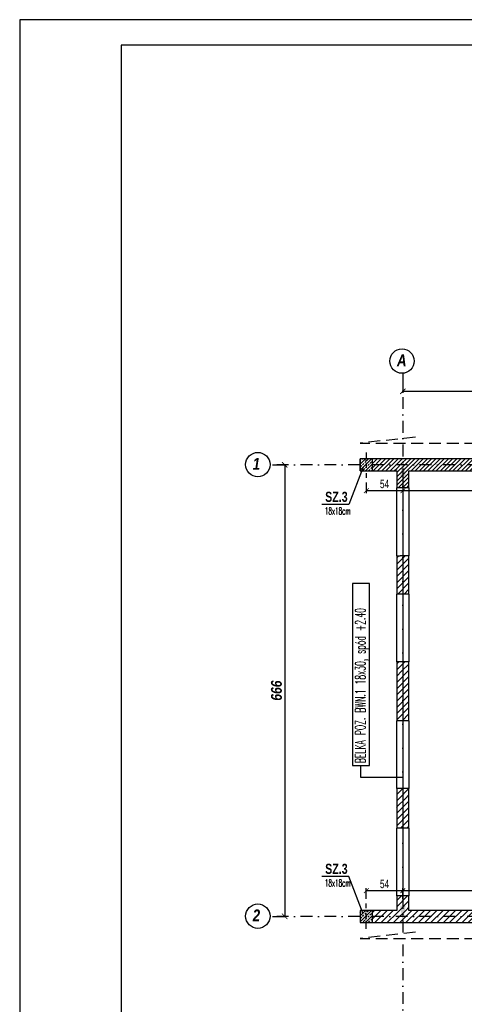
# Model space of a CAD drawing. Extents: x 10476 to 23681, y -304923 to -300723.
# Tile 7 of 25: x 14632 to 15288, y -302175 to -300723. Entities that reach past the tile are written whole.
import ezdxf

# ---------------------------------------------------------------- set-up
doc = ezdxf.new("R2010")
doc.units = 0
doc.header["$MEASUREMENT"] = 0
doc.linetypes.add('DASH', pattern=[0.75, 0.5, -0.25])
doc.linetypes.add('DASHDOT', pattern=[1, 0.5, -0.25, 0, -0.25])
doc.layers.get('0').update_dxf_attribs({"linetype": 'CONTINUOUS'})
doc.layers.get('DEFPOINTS').update_dxf_attribs({"linetype": 'CONTINUOUS'})
doc.styles.add('GRYF', font='arialbd.ttf', dxfattribs={"width": 0.8})
doc.styles.add('kursywa', font='arialbi.ttf', dxfattribs={"width": 0.8})
doc.styles.add('RAMKA', font='arial.ttf', dxfattribs={"width": 0.7})
doc.styles.get("Standard").update_dxf_attribs({"font": 'txt.shx', "width": 0.6})
doc.dimstyles.new('1-100', dxfattribs={"dimscale": 4, "dimtxt": 4, "dimasz": 2, "dimexe": 0.5, "dimexo": 1, "dimgap": 1, "dimtad": 1, "dimdec": 0, "dimrnd": 0.1, "dimdsep": 46, "dimtxsty": 'kursywa', "dimblk": 'ARCHTICK', "dimcen": 0, "dimclrd": 2, "dimclre": 2, "dimclrt": 7, "dimazin": 2, "dimtfac": 1, "dimtdec": 0, "dimtix": 1, "dimtmove": 0, "dimatfit": 3, "dimfxl": 1, "dimtolj": 1, "dimarcsym": 0})
doc.dimstyles.new('1-50', dxfattribs={"dimscale": 6.5, "dimtxt": 2, "dimasz": 1, "dimexe": 0.5, "dimexo": 1, "dimgap": 0.5, "dimtad": 1, "dimrnd": 0.5, "dimdsep": 46, "dimtxsty": 'RAMKA', "dimblk": 'ARCHTICK', "dimcen": 0, "dimclrd": 2, "dimclre": 2, "dimclrt": 7, "dimadec": 0, "dimazin": 2, "dimtfac": 1, "dimtix": 1, "dimtmove": 0, "dimatfit": 3, "dimfxl": 1, "dimtolj": 1, "dimarcsym": 0})
doc.dimstyles.new('1-75', dxfattribs={"dimscale": 7, "dimtxt": 1.8, "dimasz": 1, "dimexe": 0.5, "dimexo": 1, "dimgap": 0.5, "dimtad": 1, "dimrnd": 0.5, "dimdsep": 46, "dimtxsty": 'RAMKA', "dimblk": 'ARCHTICK', "dimcen": 0, "dimclrd": 2, "dimclre": 2, "dimclrt": 7, "dimadec": 0, "dimazin": 2, "dimtfac": 1, "dimtix": 1, "dimtmove": 0, "dimatfit": 3, "dimfxl": 1, "dimtolj": 1, "dimarcsym": 0})
doc.dimstyles.new('podciągi', dxfattribs={"dimscale": 0, "dimtxt": 0.0001, "dimasz": 25, "dimexe": 0, "dimexo": 0, "dimgap": 0.6, "dimtad": 1, "dimdec": 4, "dimrnd": 0.1, "dimdsep": 46, "dimtxsty": 'Standard', "dimcen": 0, "dimclrd": 1, "dimclre": 2, "dimclrt": 2, "dimadec": 0, "dimazin": 0, "dimtfac": 1, "dimtdec": 4, "dimtix": 1, "dimtmove": 0, "dimatfit": 3, "dimfxl": 1, "dimtolj": 1, "dimarcsym": 0})
pattern_1 = [(45, (-120554.61, -269893.226), (-4.5961939, 4.5961939), [])]
pattern_2 = [(45, (-4907.22, 0), (-3.09359217, 3.09359217), [])]

# ---------------------------------------------------------------- blocks, each defined once
blk = doc.blocks.new('_ArchTick')
at = {"color": 0, "linetype": 'Continuous', "const_width": 0.15}
blk.add_lwpolyline([(-0.5, -0.5), (0.5, 0.5)], dxfattribs=at)
blk = doc.blocks.new('*D10')
at = {"color": 2, "lineweight": -2, "ltscale": 35, "transparency": 16777216}
for p, q in [((15004.7, -301379.1), (15024.8, -301379.1)), ((15022.8, -301379.1), (15022.8, -302045.1)), ((15004.7, -302045.1), (15024.8, -302045.1))]:
    blk.add_line(p, q, dxfattribs=at)
at = {"layer": 'DEFPOINTS', "color": 0, "ltscale": 35, "transparency": 16777216}
for p in [(15000.7, -301379.1), (15000.7, -302045.1), (15022.8, -302045.1)]:
    blk.add_point(p, dxfattribs=at)
at = {"color": 2, "lineweight": -2, "ltscale": 35, "transparency": 16777216, "xscale": 8, "yscale": 8, "zscale": 8}
for p, rotation in [((15022.8, -301379.1), 90), ((15022.8, -302045.1), 270)]:
    blk.add_blockref('_ArchTick', p, dxfattribs=dict(at, rotation=rotation))
at = {"color": 7, "ltscale": 35, "transparency": 16777216, "insert": (15010.7, -301712.1), "char_height": 16, "attachment_point": 5, "rotation": 90, "style": 'kursywa'}
blk.add_mtext('\\A1;666', dxfattribs=at)
blk = doc.blocks.new('*D12')
at = {"color": 2, "lineweight": -2, "ltscale": 35, "transparency": 16777216}
for p, q in [((15197.2, -301256.8), (15197.2, -301272.7)), ((16858.2, -301256.8), (16858.2, -301272.7)), ((15197.2, -301270.7), (16858.2, -301270.7))]:
    blk.add_line(p, q, dxfattribs=at)
at = {"layer": 'DEFPOINTS', "color": 0, "ltscale": 35, "transparency": 16777216}
for p in [(15197.2, -301252.8), (16858.2, -301252.8), (16858.2, -301270.7)]:
    blk.add_point(p, dxfattribs=at)
at = {"color": 2, "lineweight": -2, "ltscale": 35, "transparency": 16777216, "xscale": 8, "yscale": 8, "zscale": 8, "rotation": 180}
blk.add_blockref('_ArchTick', (15197.2, -301270.7), dxfattribs=at)
at = {"color": 2, "lineweight": -2, "ltscale": 35, "transparency": 16777216, "xscale": 8, "yscale": 8, "zscale": 8}
blk.add_blockref('_ArchTick', (16858.2, -301270.7), dxfattribs=at)
at = {"color": 7, "ltscale": 35, "transparency": 16777216, "insert": (16027.7, -301258.5), "char_height": 16, "attachment_point": 5, "style": 'kursywa'}
blk.add_mtext('\\A1;1661', dxfattribs=at)
blk = doc.blocks.new('*D15')
at = {"color": 1, "lineweight": -2, "ltscale": 35, "transparency": 16777216}
blk.add_line((15197.2, -301395.1), (15197.2, -302029.1), dxfattribs=at)
at = {"color": 1, "ltscale": 35, "transparency": 16777216}
for points in [[(15193.1, -301395.1), (15201.4, -301395.1), (15197.2, -301370.1)], [(15193.1, -302029.1), (15201.4, -302029.1), (15197.2, -302054.1)]]:
    blk.add_solid(points, dxfattribs=at)
at = {"layer": 'DEFPOINTS', "color": 0, "ltscale": 35, "transparency": 16777216}
for p in [(15197.2, -301370.1), (15197.2, -302054.1), (15197.2, -302054.1)]:
    blk.add_point(p, dxfattribs=at)
at = {"color": 2, "ltscale": 35, "transparency": 16777216, "insert": (15196.6, -301712.1), "char_height": 0.0001, "attachment_point": 5, "rotation": 90}
blk.add_mtext('\\A1;684', dxfattribs=at)
blk = doc.blocks.new('*D74')
at = {"color": 2, "lineweight": -2, "ltscale": 35, "transparency": 16777216}
for p, q in [((15143.2, -302019), (15143.2, -302003.6)), ((15143.2, -302007.1), (15197.2, -302007.1)), ((15197.2, -302019), (15197.2, -302003.6))]:
    blk.add_line(p, q, dxfattribs=at)
at = {"layer": 'DEFPOINTS', "color": 0, "ltscale": 35, "transparency": 16777216}
for p in [(15197.2, -302007.1), (15143.2, -302026), (15197.2, -302026)]:
    blk.add_point(p, dxfattribs=at)
at = {"color": 2, "lineweight": -2, "ltscale": 35, "transparency": 16777216, "xscale": 7, "yscale": 7, "zscale": 7, "rotation": 180}
blk.add_blockref('_ArchTick', (15143.2, -302007.1), dxfattribs=at)
at = {"color": 2, "lineweight": -2, "ltscale": 35, "transparency": 16777216, "xscale": 7, "yscale": 7, "zscale": 7}
blk.add_blockref('_ArchTick', (15197.2, -302007.1), dxfattribs=at)
at = {"color": 7, "ltscale": 35, "transparency": 16777216, "insert": (15170.2, -301997.2), "char_height": 12.6, "attachment_point": 5, "style": 'RAMKA'}
blk.add_mtext('\\A1;54', dxfattribs=at)
blk = doc.blocks.new('*D75')
at = {"color": 2, "lineweight": -2, "ltscale": 35, "transparency": 16777216}
for p, q in [((15197.2, -302019), (15197.2, -302003.6)), ((15197.2, -302007.1), (15727.7, -302007.1)), ((15727.7, -302019), (15727.7, -302003.6))]:
    blk.add_line(p, q, dxfattribs=at)
at = {"layer": 'DEFPOINTS', "color": 0, "ltscale": 35, "transparency": 16777216}
for p in [(15727.7, -302007.1), (15197.2, -302026), (15727.7, -302026)]:
    blk.add_point(p, dxfattribs=at)
at = {"color": 2, "lineweight": -2, "ltscale": 35, "transparency": 16777216, "xscale": 7, "yscale": 7, "zscale": 7, "rotation": 180}
blk.add_blockref('_ArchTick', (15197.2, -302007.1), dxfattribs=at)
at = {"color": 2, "lineweight": -2, "ltscale": 35, "transparency": 16777216, "xscale": 7, "yscale": 7, "zscale": 7}
blk.add_blockref('_ArchTick', (15727.7, -302007.1), dxfattribs=at)
at = {"color": 7, "ltscale": 35, "transparency": 16777216, "insert": (15462.5, -301997.1), "char_height": 12.6, "attachment_point": 5, "style": 'RAMKA'}
blk.add_mtext('\\A1;530.5', dxfattribs=at)
blk = doc.blocks.new('*D85')
at = {"color": 2, "lineweight": -2, "ltscale": 35, "transparency": 16777216}
for p, q in [((15143.2, -301405.3), (15143.2, -301420.7)), ((15143.2, -301417.2), (15197.2, -301417.2)), ((15197.2, -301405.3), (15197.2, -301420.7))]:
    blk.add_line(p, q, dxfattribs=at)
at = {"layer": 'DEFPOINTS', "color": 0, "ltscale": 35, "transparency": 16777216}
for p in [(15143.2, -301398.3), (15197.2, -301398.3), (15197.2, -301417.2)]:
    blk.add_point(p, dxfattribs=at)
at = {"color": 2, "lineweight": -2, "ltscale": 35, "transparency": 16777216, "xscale": 7, "yscale": 7, "zscale": 7, "rotation": 180}
blk.add_blockref('_ArchTick', (15143.2, -301417.2), dxfattribs=at)
at = {"color": 2, "lineweight": -2, "ltscale": 35, "transparency": 16777216, "xscale": 7, "yscale": 7, "zscale": 7}
blk.add_blockref('_ArchTick', (15197.2, -301417.2), dxfattribs=at)
at = {"color": 7, "ltscale": 35, "transparency": 16777216, "insert": (15170.2, -301407.3), "char_height": 12.6, "attachment_point": 5, "style": 'RAMKA'}
blk.add_mtext('\\A1;54', dxfattribs=at)
blk = doc.blocks.new('*D86')
at = {"color": 2, "lineweight": -2, "ltscale": 35, "transparency": 16777216}
for p, q in [((15197.2, -301405.3), (15197.2, -301420.7)), ((15197.2, -301417.2), (15631, -301417.2)), ((15631, -301405.3), (15631, -301420.7))]:
    blk.add_line(p, q, dxfattribs=at)
at = {"layer": 'DEFPOINTS', "color": 0, "ltscale": 35, "transparency": 16777216}
for p in [(15197.2, -301398.3), (15631, -301398.3), (15631, -301417.2)]:
    blk.add_point(p, dxfattribs=at)
at = {"color": 2, "lineweight": -2, "ltscale": 35, "transparency": 16777216, "xscale": 7, "yscale": 7, "zscale": 7, "rotation": 180}
blk.add_blockref('_ArchTick', (15197.2, -301417.2), dxfattribs=at)
at = {"color": 2, "lineweight": -2, "ltscale": 35, "transparency": 16777216, "xscale": 7, "yscale": 7, "zscale": 7}
blk.add_blockref('_ArchTick', (15631, -301417.2), dxfattribs=at)
at = {"color": 7, "ltscale": 35, "transparency": 16777216, "insert": (15414.1, -301407.3), "char_height": 12.6, "attachment_point": 5, "style": 'RAMKA'}
blk.add_mtext('\\A1;434', dxfattribs=at)

msp = doc.modelspace()

# ---------------------------------------------------------------- hatches: boundary and pattern name
at = {"linetype": 'Continuous', "ltscale": 35}
h = msp.add_hatch(dxfattribs=at)
h.set_pattern_fill('ANSI33', scale=25, style=0)
h.set_pattern_definition([(45, (-8357.122, -131431.5625), (-4.41941738, 4.41941738), []), (45, (-8352.703, -131431.5625), (-4.41941738, 4.41941738), [3.125, -1.5625])])
h.paths.add_polyline_path([(15152.22498, -301388.14813), (15152.22498, -301370.14813), (15134.22498, -301370.14813), (15134.22498, -301388.14813)])
at = {"linetype": 'Continuous', "ltscale": 40}
h = msp.add_hatch(dxfattribs=at)
h.set_pattern_fill('ANSI31', color=2, scale=35, style=0)
h.set_pattern_definition(pattern_2)
h.paths.add_polyline_path([(15152.22498, -301370.14813), (15152.22498, -301388.14813), (15188.22498, -301388.14813), (15188.22498, -301370.14813)])
h = msp.add_hatch(dxfattribs=at)
h.set_pattern_fill('ANSI31', color=2, scale=35, style=0)
h.set_pattern_definition(pattern_2)
h.paths.add_polyline_path([(15188.22498, -301370.14813), (15188.22498, -301388.14813), (15206.22498, -301388.14813)], flags=0)
h = msp.add_hatch(dxfattribs=at)
h.set_pattern_fill('ANSI31', color=2, scale=35, style=0)
h.set_pattern_definition(pattern_2)
h.paths.add_polyline_path([(15519.22498, -301370.14813), (15188.22498, -301370.14813), (15206.22498, -301388.14813), (15519.22498, -301388.14813)], flags=0)
h = msp.add_hatch(dxfattribs=at)
h.set_pattern_fill('ANSI31', color=2, scale=35, style=0)
h.set_pattern_definition(pattern_2)
h.paths.add_polyline_path([(15188.22498, -301388.14813), (15188.22498, -301413.14813), (15193.22498, -301413.14813), (15206.22498, -301413.14813), (15206.22498, -301388.14813)], flags=0)
at = {"linetype": 'DASHDOT', "ltscale": 35}
h = msp.add_hatch(dxfattribs=at)
h.set_pattern_fill('CEGŁA_ZWYKŁA', color=2, scale=100, style=0, pattern_type=2)
h.set_pattern_definition(pattern_1)
h.paths.add_polyline_path([(15188.22498, -301513.14813), (15188.22498, -301569.64813), (15193.22498, -301569.64813), (15206.22498, -301569.64813), (15206.22498, -301513.14813), (15193.22498, -301513.14813)], flags=0)
h = msp.add_hatch(dxfattribs=at)
h.set_pattern_fill('CEGŁA_ZWYKŁA', color=2, scale=100, style=0, pattern_type=2)
h.set_pattern_definition(pattern_1)
h.paths.add_polyline_path([(15188.22498, -301669.64813), (15188.22498, -301671.14813), (15206.22497, -301671.14813), (15206.22498, -301669.64813), (15193.22498, -301669.64813)], flags=0)
h = msp.add_hatch(dxfattribs=at)
h.set_pattern_fill('CEGŁA_ZWYKŁA', color=2, scale=100, style=0, pattern_type=2)
h.set_pattern_definition(pattern_1)
h.paths.add_polyline_path([(15188.22498, -301671.14813), (15188.22498, -301683.14813), (15206.22498, -301683.14813), (15206.22498, -301671.14813)], flags=0)
h = msp.add_hatch(dxfattribs=at)
h.set_pattern_fill('CEGŁA_ZWYKŁA', color=2, scale=100, style=0, pattern_type=2)
h.set_pattern_definition(pattern_1)
h.paths.add_polyline_path([(15188.22498, -301683.14813), (15188.22498, -301756.64813), (15193.22498, -301756.64813), (15206.22498, -301756.64813), (15206.22498, -301683.14813)], flags=0)
h = msp.add_hatch(dxfattribs=at)
h.set_pattern_fill('CEGŁA_ZWYKŁA', color=2, scale=100, style=0, pattern_type=2)
h.set_pattern_definition(pattern_1)
h.paths.add_polyline_path([(15188.22498, -301856.64813), (15188.22498, -301871.14813), (15206.22498, -301871.14813), (15206.22498, -301856.64813), (15193.22498, -301856.64813)], flags=0)
h = msp.add_hatch(dxfattribs=at)
h.set_pattern_fill('CEGŁA_ZWYKŁA', color=2, scale=100, style=0, pattern_type=2)
h.set_pattern_definition(pattern_1)
h.paths.add_polyline_path([(15188.22498, -301871.14813), (15188.22498, -301883.14813), (15206.22498, -301883.14813), (15206.22498, -301871.14813)], flags=0)
h = msp.add_hatch(dxfattribs=at)
h.set_pattern_fill('CEGŁA_ZWYKŁA', color=2, scale=100, style=0, pattern_type=2)
h.set_pattern_definition(pattern_1)
h.paths.add_polyline_path([(15188.22498, -301883.14813), (15188.22498, -301914.99668), (15193.22498, -301914.99668), (15206.22498, -301914.99668), (15206.22498, -301883.14813)], flags=0)
h = msp.add_hatch(dxfattribs=at)
h.set_pattern_fill('CEGŁA_ZWYKŁA', color=2, scale=100, style=0, pattern_type=2)
h.set_pattern_definition(pattern_1)
h.paths.add_polyline_path([(15188.22498, -302014.99668), (15188.22498, -302036.14813), (15206.22498, -302036.14813), (15206.22498, -302014.99668), (15193.22498, -302014.99668)], flags=0)
at = {"linetype": 'Continuous', "ltscale": 35}
h = msp.add_hatch(dxfattribs=at)
h.set_pattern_fill('ANSI33', scale=25, style=0)
h.set_pattern_definition([(45, (-8357.122, -132097.5625), (-4.41941738, 4.41941738), []), (45, (-8352.703, -132097.5625), (-4.41941738, 4.41941738), [3.125, -1.5625])])
h.paths.add_polyline_path([(15152.22498, -302054.14813), (15152.22498, -302036.14813), (15134.22498, -302036.14813), (15134.22498, -302054.14813)])
at = {"linetype": 'DASHDOT', "ltscale": 35}
h = msp.add_hatch(dxfattribs=at)
h.set_pattern_fill('CEGŁA_ZWYKŁA', color=2, scale=100, style=0, pattern_type=2)
h.set_pattern_definition(pattern_1)
h.paths.add_polyline_path([(15152.22498, -302036.14813), (15152.22498, -302054.14813), (15188.22498, -302054.14813), (15188.22498, -302036.14813)])
h = msp.add_hatch(dxfattribs=at)
h.set_pattern_fill('CEGŁA_ZWYKŁA', color=2, scale=100, style=0, pattern_type=2)
h.set_pattern_definition(pattern_1)
h.paths.add_polyline_path([(15188.22498, -302036.14813), (15188.22498, -302054.14813), (15206.22498, -302036.14813)], flags=0)
h = msp.add_hatch(dxfattribs=at)
h.set_pattern_fill('CEGŁA_ZWYKŁA', color=2, scale=100, style=0, pattern_type=2)
h.set_pattern_definition(pattern_1)
h.paths.add_polyline_path([(15369.81963, -302036.14813), (15206.22498, -302036.14813), (15188.22498, -302054.14813), (15369.81963, -302054.14813)], flags=0)

# ---------------------------------------------------------------- linework, layer by layer
at = {"color": 2, "linetype": 'DASHDOT', "ltscale": 35}
for p, q in [((15197.22498, -301244.04504), (15197.22498, -302251.70165)), ((17029.36, -301379.14813), (15000.8, -301379.14813)), ((17029.36, -302045.14813), (15000.8, -302045.14813))]:
    msp.add_line(p, q, dxfattribs=at)
at = {"linetype": 'Continuous'}
for p, q in [((15188.22498, -301370.14813), (15134.22498, -301370.14813)), ((15134.22498, -301388.14813), (15134.22498, -301370.14813)), ((15519.22498, -301370.14813), (15188.22498, -301370.14813)), ((15134.22498, -301388.14813), (15188.22498, -301388.14813)), ((15188.22498, -301388.14813), (15188.22498, -301413.14813)), ((15206.22498, -301413.14813), (15206.22498, -301388.14813)), ((15206.22498, -301388.14813), (15727.72498, -301388.14813)), ((15206.22498, -301413.14813), (15188.22498, -301413.14813)), ((15188.22498, -301513.14813), (15188.22498, -301569.64813)), ((15188.22498, -301513.14813), (15193.22498, -301513.14813)), ((15206.22498, -301513.14813), (15193.22498, -301513.14813)), ((15206.22498, -301569.64813), (15206.22498, -301513.14813)), ((15206.22498, -301569.64813), (15188.22498, -301569.64813)), ((15188.22498, -301669.64813), (15188.22498, -301683.14813)), ((15206.22498, -301669.64813), (15188.22498, -301669.64813)), ((15206.22498, -301756.64813), (15206.22498, -301669.64813)), ((15188.22498, -301683.14813), (15188.22498, -301756.64813)), ((15206.22498, -301756.64813), (15188.22498, -301756.64813)), ((15188.22498, -301856.64813), (15188.22498, -301871.14813)), ((15206.22498, -301856.64813), (15188.22498, -301856.64813)), ((15206.22498, -301914.99668), (15206.22498, -301856.64813)), ((15188.22498, -301871.14813), (15188.22498, -301883.14813)), ((15188.22498, -301883.14813), (15188.22498, -301914.99668)), ((15206.22498, -301914.99668), (15188.22498, -301914.99668)), ((15188.22498, -302014.99668), (15188.22498, -302036.14813)), ((15206.22498, -302014.99668), (15188.22498, -302014.99668)), ((15206.22498, -302036.14813), (15206.22498, -302014.99668)), ((15188.22498, -302036.14813), (15134.22498, -302036.14813)), ((15134.22498, -302036.14813), (15134.22498, -302054.14813)), ((15403.31963, -302036.14813), (15206.22498, -302036.14813)), ((15134.22498, -302054.14813), (15188.22498, -302054.14813)), ((15188.22498, -302054.14813), (15369.81963, -302054.14813))]:
    msp.add_line(p, q, dxfattribs=at)
at = {"color": 2, "linetype": 'DASHDOT', "ltscale": 15}
for p, q in [((15143.22498, -301361.06626), (15143.22498, -301398.28626)), ((15143.22498, -302063.23), (15143.22498, -302026.01))]:
    msp.add_line(p, q, dxfattribs=at)
at = {"color": 2}
for p, q in [((15188.22498, -301513.14813), (15188.22498, -301413.14813)), ((15206.22498, -301413.14813), (15206.22498, -301513.14813)), ((15188.22498, -301669.64813), (15188.22498, -301569.64813)), ((15206.22498, -301569.64813), (15206.22498, -301669.64813)), ((15188.22498, -301856.64813), (15188.22498, -301756.64813)), ((15206.22498, -301756.64813), (15206.22498, -301856.64813)), ((15188.22498, -302014.99668), (15188.22498, -301914.99668)), ((15206.22498, -301914.99668), (15206.22498, -302014.99668))]:
    msp.add_line(p, q, dxfattribs=at)
at = {"color": 7, "ltscale": 35}
for points in [[(14631.75, -302950.11), (17781.75, -302950.11), (17781.75, -300722.61), (14631.75, -300722.61)], [(14781.75, -302912.61), (17744.25, -302912.61), (17744.25, -300760.11), (14781.75, -300760.11)], [(15134.22498, -301388.14813), (15152.22498, -301388.14813), (15152.22498, -301370.14813), (15134.22498, -301370.14813)], [(15134.22498, -302054.14813), (15152.22498, -302054.14813), (15152.22498, -302036.14813), (15134.22498, -302036.14813)]]:
    msp.add_lwpolyline(points, close=True, dxfattribs=at)
at = {"color": 7, "linetype": 'DASH', "ltscale": 35, "flags": 128}
for points in [[(15215.84, -301338.19813), (15134.22498, -301347.19813), (16921.22498, -301347.19811), (16875.53, -301358.87)], [(15215.84, -302068.53813), (15134.22498, -302077.53813), (16921.22498, -302077.53811), (16875.53, -302089.21)]]:
    msp.add_lwpolyline(points, dxfattribs=at)
at = {"color": 2, "ltscale": 35}
msp.add_lwpolyline([(15147.83, -301822.64), (15147.82999, -301554.2167), (15122.78676, -301554.2167), (15122.78676, -301822.64)], close=True, dxfattribs=at)
for centre in [(15195.9981, -301226.10304), (14983.19757, -301378.74164), (14983.19757, -302044.74164)]:
    msp.add_circle(centre, 17.9839, dxfattribs=at)

# ---------------------------------------------------------------- texts
at = {"color": 2, "ltscale": 35, "style": 'kursywa', "width": 0.8}
for s, p in [('A', (15188.43982, -301233.82009, -15.80544)), ('1', (14975.6393, -301386.45869, -15.80544)), ('2', (14975.6393, -302052.45869, -15.80544))]:
    msp.add_text(s, height=17.5616, dxfattribs=at).set_placement(p)
at = {"color": 7, "ltscale": 35, "style": 'GRYF', "width": 0.75}
for p in [(15082.52389, -301433.75027), (15082.52389, -301982.43401)]:
    msp.add_text('SZ.3', height=15, dxfattribs=at).set_placement(p)
at = {"color": 7, "ltscale": 35, "width": 0.5}
for p in [(15082.17458, -301452.15027), (15082.17458, -302000.83401)]:
    msp.add_text('18x18cm', height=10, dxfattribs=at).set_placement(p)
at = {"color": 7, "ltscale": 35, "width": 0.55}
msp.add_text('BELKA POZ. BWN.1 18x30, spód +2.40', height=15.0075, rotation=90.00000135, dxfattribs=at).set_placement((15141.85196, -301819.19264))

# ---------------------------------------------------------------- dimensions: what is measured, and where the dimension line sits
at = {"color": 7, "ltscale": 35}
dim = msp.add_linear_dim(base=(16858.22498, -301270.73597), p1=(15197.22498, -301252.79801), p2=(16858.22498, -301252.79801), dimstyle='1-100', dxfattribs=at)
dim.commit()
dim.dimension.update_dxf_attribs({"geometry": '*D12', "text_midpoint": (16027.72498, -301258.54498)})
dim = msp.add_linear_dim(base=(15022.83034, -302045.14813), p1=(15000.6896, -301379.14813), p2=(15000.6896, -302045.14813), angle=90, dimstyle='1-100', dxfattribs=at)
dim.commit()
dim.dimension.update_dxf_attribs({"geometry": '*D10', "text_midpoint": (15010.65572, -301712.14813)})
dim = msp.add_linear_dim(base=(15197.22498, -302054.14813), p1=(15197.22498, -301370.14813), p2=(15197.22498, -302054.14813), angle=90, dimstyle='podciągi', override={"dimscale": 1}, dxfattribs=at)
dim.commit()
dim.dimension.update_dxf_attribs({"geometry": '*D15', "text_midpoint": (15196.62493, -301712.14813)})
at = {"color": 2, "ltscale": 35}
for base, p1, p2, picture, middle in [((15197.22498, -301417.22626), (15143.22498, -301398.28626), (15197.22498, -301398.28626), '*D85', (15170.22498, -301407.31883)), ((15197.22498, -302007.07), (15143.22498, -302026.01), (15197.22498, -302026.01), '*D74', (15170.22498, -301997.16256))]:
    dim = msp.add_linear_dim(base=base, p1=p1, p2=p2, dimstyle='1-75', dxfattribs=at)
    dim.commit()
    dim.dimension.update_dxf_attribs({"geometry": picture, "text_midpoint": middle})
for base, p1, p2, picture, middle in [((15630.97542, -301417.22626), (15197.22498, -301398.28626), (15630.97542, -301398.28626), '*D86', (15414.1002, -301407.28874)), ((15727.72498, -302007.07), (15197.22498, -302026.01), (15727.72498, -302026.01), '*D75', (15462.47498, -301997.13248))]:
    dim = msp.add_linear_dim(base=base, p1=p1, p2=p2, dimstyle='1-75', override={"dimtmove": 1}, dxfattribs=at)
    dim.commit()
    dim.dimension.update_dxf_attribs({"geometry": picture, "text_midpoint": middle})

# ---------------------------------------------------------------- leaders
at = {"color": 7, "linetype": 'Continuous', "ltscale": 35}
for points in [[(15138.79995, -301382.74626), (15117.49631, -301437.80626), (15077.5891, -301437.80626)], [(15138.79995, -302041.55), (15117.49631, -301986.49), (15077.5891, -301986.49)]]:
    msp.add_leader(points, dimstyle='1-50', override={"dimgap": 0.5, "dimtad": 0}, dxfattribs=at)
at = {"color": 2, "ltscale": 35}
msp.add_leader([(15197.22498, -301840.05387), (15135.30838, -301840.05387), (15135.30838, -301822.64)], dimstyle='1-50', dxfattribs=at)

doc.saveas('drawing.dxf')
